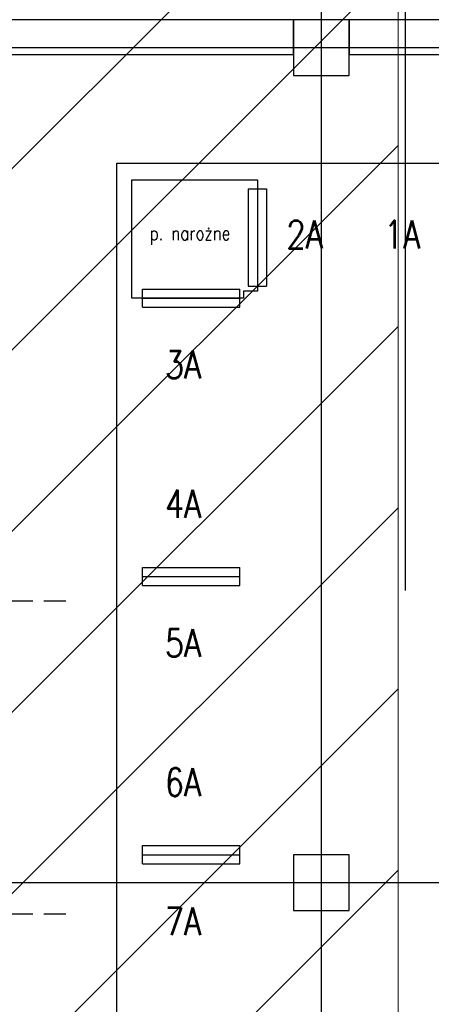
# Model space of a CAD drawing. Header units: centimetres. Extents: x -228435 to 111511, y -89367 to 428125.
# Tile 137 of 216: x -67306 to -64352, y 95225 to 102300. Entities that reach past the tile are written whole.
import ezdxf

# ---------------------------------------------------------------- set-up
doc = ezdxf.new("R2010")
doc.units = ezdxf.units.CM
doc.header["$LTSCALE"] = 50
doc.linetypes.add('DASHDOT2', pattern=[12.7, 6.35, -3.175, 0, -3.175])
doc.linetypes.add('HIDDEN2', pattern=[4.7625, 3.175, -1.5875])
for name, color, linetype in [('ARCH_INFO_OSIE_IST', 8, 'DASHDOT2'), ('ARCH_MUROWANE_IST', 8, 'Continuous'), ('ARCH_POMOCNICZE_IST', 8, 'HIDDEN2'), ('ARCH_WIDOK_IST', 8, 'Continuous'), ('ARCH_ŻELBET_IST', 8, 'Continuous'), ('Osie rzutów$0$ARCH_INFO_OSIE_OPISY_IST', 8, 'Continuous')]:
    doc.layers.add(name, color=color, linetype=linetype)
for name, color, linetype, lineweight in [('ARCH_WIDOK', 8, 'Continuous', 13), ('EL_Rozdzielnice 400V', 8, 'Continuous', 25), ('I-EL_Konstrukcja', 8, 'Continuous', 25)]:
    doc.layers.add(name, color=color, linetype=linetype, lineweight=lineweight)
doc.styles.add('Romans', font='Romans.shx')

# ---------------------------------------------------------------- blocks, each defined once
blk = doc.blocks.new('Rozdzielnica nn')
at = {"layer": 'EL_Rozdzielnice 400V', "linetype": 'Continuous'}
blk.add_lwpolyline([(5472.01, 14556.81), (5472.01, 14641.81), (5562.01, 14641.81), (5562.01, 14561.81), (5552.01, 14561.81), (5552.01, 14556.81), (5472.01, 14556.81)], dxfattribs=at)
at = {"layer": 'EL_Rozdzielnice 400V', "linetype": 'Continuous', "style": 'Romans', "width": 0.8}
for s, height, p in [('2A', 20, (5582.88, 14592.51)), ('1A', 20, (5652.88, 14592.51)), ('p. narożne', 10, (5484.66, 14598.37)), ('3A', 20, (5495.64, 14498.94)), ('4A', 20, (5495.64, 14398.94)), ('5A', 20, (5495.64, 14298.94)), ('6A', 20, (5495.64, 14198.94)), ('7A', 20, (5495.64, 14098.94))]:
    blk.add_text(s, height=height, dxfattribs=at).set_placement(p)
blk = doc.blocks.new('poprzeczka')
at = {"layer": 'I-EL_Konstrukcja'}
for p, q in [((5471.5, 13730, 630), (5471.5, 13736.5, 630)), ((5471.5, 13736.5, 630), (5541.5, 13736.5, 630)), ((5541.5, 13730, 630), (5541.5, 13736.5, 630)), ((5471.5, 13730, 630), (5541.5, 13730, 630))]:
    blk.add_line(p, q, dxfattribs=at)
blk = doc.blocks.new('Osie rzutów')
at = {"layer": 'ARCH_INFO_OSIE_IST', "ltscale": 10}
for p, q in [((5660, 15006.6), (5660, 14319.75)), ((5600, 12255), (5600, 14934.6)), ((4436.04, 14710), (7599.14, 14710)), ((4436.04, 14110), (7599.14, 14110))]:
    blk.add_line(p, q, dxfattribs=at)

msp = doc.modelspace()

# ---------------------------------------------------------------- hatches: boundary and pattern name
at = {"layer": 'ARCH_WIDOK'}
h = msp.add_hatch(dxfattribs=at)
h.set_pattern_fill('ANSI31', color=256, scale=290, style=0)
h.set_pattern_definition([(45, (-121140, -45000), (-651.0686, 651.0686), [])])
h.paths.add_polyline_path([(-71740, 89100), (-71740, 102700), (-71190, 102700), (-71190, 105100), (-64590, 105100), (-64590, 89100)])

# ---------------------------------------------------------------- linework, layer by layer
at = {"layer": 'ARCH_MUROWANE_IST', "ltscale": 4, "elevation": 630}
for points in [[(-67390, 102050), (-65340, 102050), (-65340, 102300), (-70790, 102300)], [(-60660, 102050), (-59340, 102050), (-59340, 102300), (-64940, 102300), (-64940, 102050), (-60910, 102050)]]:
    msp.add_lwpolyline(points, dxfattribs=at)
at = {"layer": 'ARCH_POMOCNICZE_IST'}
for p, q in [((-69514.24778, 98125, 630), (-66943.68569, 98125, 630)), ((-69514.24778, 95875, 630), (-66943.68569, 95875, 630))]:
    msp.add_line(p, q, dxfattribs=at)
at = {"layer": 'ARCH_WIDOK', "elevation": 630}
msp.add_lwpolyline([(-71740, 89100), (-71740, 102700), (-71190, 102700), (-71190, 105100), (-64590, 105100), (-64590, 89100)], close=True, dxfattribs=at)
at = {"layer": 'ARCH_WIDOK_IST', "elevation": 630}
msp.add_lwpolyline([(-61690, 91770), (-66610, 91770), (-66610, 101270), (-61690, 101270), (-61690, 91770)], dxfattribs=at)
at = {"layer": 'ARCH_ŻELBET_IST', "ltscale": 4, "elevation": 630}
for points in [[(-65340, 101900), (-64940, 101900), (-64940, 102300), (-65340, 102300)], [(-65340, 95900), (-64940, 95900), (-64940, 96300), (-65340, 96300)], [(-65340, 95900), (-64940, 95900), (-64940, 96300), (-65340, 96300)]]:
    msp.add_lwpolyline(points, close=True, dxfattribs=at)

# ---------------------------------------------------------------- block references
at = {"layer": 'EL_Rozdzielnice 400V', "xscale": 10, "yscale": 10, "zscale": 10}
msp.add_blockref('Rozdzielnica nn', (-121220.09835, -45268.05591, 630), dxfattribs=at)
at = {"layer": 'I-EL_Konstrukcja', "xscale": 10, "yscale": 10, "zscale": 10, "rotation": 270}
for p in [(-202965, 155800, -5670), (-202900, 155800, -5670)]:
    msp.add_blockref('poprzeczka', p, dxfattribs=at)
at = {"layer": 'I-EL_Konstrukcja', "xscale": 10, "yscale": 10, "zscale": 10}
for p in [(-121140, -37000, -5670), (-121140, -37065, -5670), (-121140, -39000, -5670), (-121140, -39065, -5670), (-121140, -41000, -5670), (-121140, -41065, -5670)]:
    msp.add_blockref('poprzeczka', p, dxfattribs=at)
at = {"layer": 'Osie rzutów$0$ARCH_INFO_OSIE_OPISY_IST', "xscale": 10, "yscale": 10, "zscale": 10}
msp.add_blockref('Osie rzutów', (-121140, -45000, 630), dxfattribs=at)

doc.saveas('drawing.dxf')
